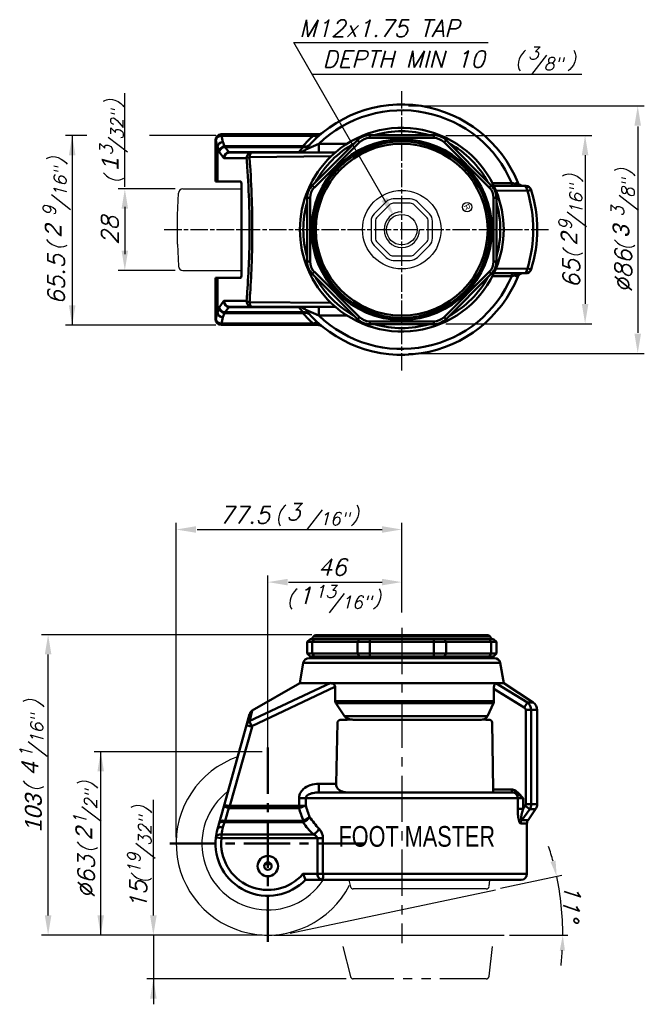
# Model space of a CAD drawing. Header units: millimetres. Extents: x 44 to 259, y 41 to 379.
import ezdxf
from ezdxf.enums import TextEntityAlignment as Align

# ---------------------------------------------------------------- set-up
doc = ezdxf.new("R2010")
doc.units = ezdxf.units.MM
doc.header["$LTSCALE"] = 0.5
for name, pattern in [('AM_ISO08W050', [18, 12, -1.5, 3, -1.5]), ('CENTER', [50.8, 31.75, -6.35, 6.35, -6.35]), ('PHANTOM2', [31.75, 15.875, -3.175, 3.175, -3.175, 3.175, -3.175])]:
    doc.linetypes.add(name, pattern=pattern)
doc.layers.get('0').update_dxf_attribs({"color": 3})
for name, color, linetype, lineweight in [('1', 1, 'CENTER', 50), ('AM_7', 1, 'AM_ISO08W050', 25), ('AM_VIS', 3, 'Continuous', 50)]:
    doc.layers.add(name, color=color, linetype=linetype, lineweight=lineweight)
for name, color, linetype in [('3', 3, 'Continuous'), ('CUSHION', 3, 'Continuous'), ('PLATE', 3, 'Continuous'), ('WHEEL', 3, 'Continuous')]:
    doc.layers.add(name, color=color, linetype=linetype)
doc.styles.add('GDD', font='romans.shx', dxfattribs={"oblique": 15, "height": 2})
doc.styles.add('각인용R', font='swisse.ttf')
doc.styles.add('제품글씨용', font='swisse.ttf')

msp = doc.modelspace()

# ---------------------------------------------------------------- linework, layer by layer
at = {"color": 1}
for p, q in [((170.28, 315.96), (138.5, 371)), ((138.5, 371), (205.31, 371)), ((144.77, 360.16), (237.43, 360.16)), ((80.48, 321.42), (80.48, 353.68)), ((177.86, 349.25), (258.9, 349.25)), ((256.64, 342.22), (256.64, 271.28)), ((67.45, 339.07), (60.14, 339.07)), ((62.4, 339.07), (62.4, 273.95)), ((111.7, 339.07), (89, 339.07)), ((190.77, 339.06), (240.82, 339.06)), ((238.56, 332.28), (238.56, 281.22)), ((97.74, 320.75), (78.22, 320.75)), ((80.48, 314.64), (80.48, 298.38)), ((97.74, 292.75), (78.22, 292.75)), ((190.77, 274.44), (240.82, 274.44)), ((111.7, 273.95), (60.14, 273.95)), ((177.86, 264.25), (258.9, 264.25)), ((98.1, 97.98), (98.1, 206)), ((105.33, 203.74), (168.82, 203.74)), ((175.6, 175.25), (175.6, 206)), ((175.6, 175.25), (175.6, 206)), ((129.6, 116.65), (129.6, 187.93)), ((175.6, 175.25), (175.6, 187.93)), ((136.65, 185.67), (168.82, 185.67)), ((144.76, 167.59), (51.87, 167.59)), ((54.13, 71.19), (54.13, 160.82)), ((127.61, 127.41), (69.94, 127.41)), ((72.2, 64.41), (72.2, 127.41)), ((90.28, 71.19), (90.28, 110.9)), ((209.54, 80.52), (230.55, 84.95)), ((137.24, 65.08), (207.8, 79.96)), ((127.61, 64.41), (51.87, 64.41)), ((127.61, 64.41), (69.94, 64.41)), ((127.61, 64.41), (88.02, 64.41)), ((90.28, 64.41, -79.53), (90.28, 40.64, -79.53)), ((131.6, 64.41), (210.82, 64.41)), ((212.6, 64.41), (232.67, 64.41)), ((156.48, 49.41), (88.02, 49.41))]:
    msp.add_line(p, q, dxfattribs=at)
for p, q in [((100.43, 320.75), (120.56, 320.75)), ((100.43, 292.75), (120.56, 292.75))]:
    msp.add_line(p, q)
for points in [[(185.12, 312.15), (181, 316.27, 0.198912), (178.52, 317.3), (172.69, 317.3, 0.198912), (170.2, 316.27), (166.08, 312.15, 0.198912), (165.05, 309.66), (165.05, 303.83, 0.198912), (166.08, 301.35), (170.2, 297.23, 0.198912), (172.69, 296.2), (178.52, 296.2, 0.198912), (181, 297.23), (185.12, 301.35, 0.198912), (186.15, 303.83), (186.15, 309.66, 0.198912)], [(184.06, 311.09), (179.94, 315.21, 0.198912), (178.52, 315.8), (172.69, 315.8, 0.198912), (171.26, 315.21), (167.14, 311.09, 0.198912), (166.55, 309.66), (166.55, 303.83, 0.198912), (167.14, 302.41), (171.26, 298.29, 0.198912), (172.69, 297.7), (178.52, 297.7, 0.198912), (179.94, 298.29), (184.06, 302.41, 0.198912), (184.65, 303.83), (184.65, 309.66, 0.198912)]]:
    msp.add_lwpolyline(points, format="xyb", close=True)
for radius in [13.5, 5.25]:
    msp.add_circle((175.6, 306.75), radius)
at = {"color": 2}
msp.add_circle((198.05, 314.48), 1.62, dxfattribs=at)
for centre, radius, start, end in [((100.43, 319.25), 1.5, 90, 177.1376), ((100.43, 294.25), 1.5, 182.8624, 270), ((129.6, 95.91), 31.5, 109.2163, 332.9777)]:
    msp.add_arc(centre, radius, start, end)
at = {"color": 5}
msp.add_arc((175.6, 306.75), 6.1, 90, 0, dxfattribs=at)
at = {"color": 1}
for start, end in [(15.0678, 18.2226), (359.8914, 11.9131), (353.6905, 356.8452)]:
    msp.add_arc((134.06, 64.59), 96.83, start, end, dxfattribs=at)
for points in [[(255.51, 342.47), (257.77, 342.47), (256.64, 349.25)], [(61.27, 332.29), (63.53, 332.29), (62.4, 339.07)], [(237.43, 332.28), (239.69, 332.28), (238.56, 339.06)], [(79.35, 313.97), (81.61, 313.97), (80.48, 320.75)], [(170.58, 317.7), (168.62, 316.57), (172.99, 311.27)], [(79.35, 299.53), (81.61, 299.53), (80.48, 292.75)], [(237.43, 281.22), (239.69, 281.22), (238.56, 274.44)], [(61.27, 280.73), (63.53, 280.73), (62.4, 273.95)], [(255.51, 271.03), (257.77, 271.03), (256.64, 264.25)], [(104.88, 204.87), (104.88, 202.62), (98.1, 203.74)], [(168.82, 204.87), (168.82, 202.62), (175.6, 203.74)], [(136.38, 186.8), (136.38, 184.54), (129.6, 185.67)], [(168.82, 186.8), (168.82, 184.54), (175.6, 185.67)], [(53, 160.82), (55.26, 160.82), (54.13, 167.59)], [(71.07, 120.63), (73.33, 120.63), (72.2, 127.41)], [(228.43, 89.97), (226.7, 89.56), (228.81, 84.58)], [(53, 71.19), (55.26, 71.19), (54.13, 64.41)], [(71.07, 71.19), (73.33, 71.19), (72.2, 64.41)], [(89.15, 71.19), (91.41, 71.19), (90.28, 64.41)], [(229.86, 59.11), (231.64, 59.06), (230.9, 64.41)], [(89.15, 42.63), (91.41, 42.63), (90.28, 49.41)]]:
    msp.add_solid(points, dxfattribs=at)
at = {"layer": '1', "linetype": 'CENTER'}
for p, q in [((129.6, 62.15), (129.6, 129.67)), ((95.98, 95.91), (163.22, 95.91))]:
    msp.add_line(p, q, dxfattribs=at)
at = {"layer": '3', "color": 1, "linetype": 'CENTER'}
msp.add_line((175.6, 169.96), (175.6, 61.68), dxfattribs=at)
at = {"layer": 'AM_7'}
for p, q in [((175.6, 258.37), (175.6, 355.12)), ((94.01, 306.75), (226.7, 306.75))]:
    msp.add_line(p, q, dxfattribs=at)
at = {"layer": 'AM_VIS'}
for p, q in [((113.7, 339.5), (113.6, 339.5)), ((113.7, 339.5), (113.7, 339.02)), ((113.7, 339.5), (146.65, 339.5)), ((145.24, 339.02), (113.7, 339.02)), ((146.65, 339.5), (145.24, 339.02)), ((186.58, 339.25), (164.62, 339.25)), ((164.62, 338.25), (164.62, 339.25)), ((164.62, 338.25), (186.58, 338.25)), ((186.58, 339.25), (186.58, 338.25)), ((111.6, 337.5), (111.71, 337.5)), ((111.6, 337.5), (111.6, 323.25)), ((112.27, 335.33), (112.27, 323.25)), ((112.87, 333.51), (112.27, 335.33)), ((114.19, 336.86), (114.66, 335.44)), ((114.96, 335.13), (114.96, 335.46)), ((114.96, 335.46), (141.61, 335.46)), ((114.96, 335.13), (116.19, 333.37)), ((141.61, 335.13), (114.96, 335.13)), ((141.99, 335.37), (141.61, 335.46)), ((141.61, 335.13), (141.61, 335.46)), ((147.13, 336.25), (142.61, 334.32)), ((160.38, 337.49), (144.86, 321.97)), ((145.57, 321.26), (161.09, 336.78)), ((147.13, 336.25), (147.13, 333.25)), ((147.13, 336.25), (156.77, 336.25)), ((161.09, 336.78), (160.38, 337.49)), ((190.82, 337.49), (190.11, 336.78)), ((190.11, 336.78), (205.64, 321.26)), ((206.34, 321.97), (190.82, 337.49)), ((114.45, 331.25), (112.87, 333.51)), ((116.59, 333.25), (116.59, 333.39)), ((116.59, 333.39), (140.25, 333.39)), ((116.59, 333.25), (124.2, 333.25)), ((151.33, 331.96), (123.3, 331.66)), ((152.74, 333.25), (124.2, 333.25)), ((140.42, 333.38), (140.25, 333.39)), ((140.25, 333.25), (140.25, 333.39)), ((122.27, 331.25), (114.45, 331.25)), ((111.6, 323.25), (112.27, 323.25)), ((120.28, 323.25), (112.27, 323.25)), ((120.56, 322.25), (120.56, 291.25)), ((145.57, 321.26), (144.86, 321.97)), ((206.34, 321.97), (205.64, 321.26)), ((213.35, 322.75), (206.73, 322.75)), ((217.68, 321.75), (207.22, 321.75)), ((213.35, 322.75), (213.35, 321.75)), ((214.29, 322.53), (215.41, 322.99)), ((218.16, 321.75), (217.68, 321.75)), ((218.73, 320.07), (207.93, 320.16)), ((220.07, 320.33), (218.73, 320.07)), ((144.1, 317.72), (143.1, 317.72)), ((143.1, 317.72), (143.1, 295.77)), ((144.1, 295.77), (144.1, 317.72)), ((207.1, 317.72), (207.1, 295.77)), ((208.1, 317.72), (207.1, 317.72)), ((208.1, 295.77), (208.1, 317.72)), ((144.1, 295.77), (143.1, 295.77)), ((208.1, 295.77), (207.1, 295.77)), ((145.57, 292.24), (144.86, 291.53)), ((144.86, 291.53), (160.38, 276.01)), ((161.09, 276.71), (145.57, 292.24)), ((205.64, 292.24), (190.11, 276.71)), ((190.82, 276.01), (206.34, 291.53)), ((206.34, 291.53), (205.64, 292.24)), ((217.68, 291.75), (207.22, 291.75)), ((218.73, 293.43), (207.93, 293.33)), ((213.35, 291.75), (213.35, 290.75)), ((215.41, 290.5), (214.29, 290.96)), ((218.16, 291.75), (217.68, 291.75)), ((220.07, 293.16), (218.73, 293.43)), ((112.27, 290.25), (111.6, 290.25)), ((111.6, 290.25), (111.6, 276)), ((112.27, 290.25), (120.28, 290.25)), ((112.27, 290.25), (112.27, 278.16)), ((213.35, 290.75), (206.73, 290.75)), ((112.87, 279.98), (114.45, 282.25)), ((114.45, 282.25), (122.27, 282.25)), ((151.33, 281.55), (123.3, 281.83)), ((112.27, 278.16), (112.87, 279.98)), ((114.66, 278.06), (114.19, 276.64)), ((116.19, 280.13), (114.96, 278.37)), ((114.96, 278.37), (141.61, 278.37)), ((114.96, 278.04), (114.96, 278.37)), ((141.61, 278.04), (114.96, 278.04)), ((124.2, 280.25), (116.59, 280.25)), ((116.59, 280.11), (116.59, 280.25)), ((140.25, 280.11), (116.59, 280.11)), ((152.74, 280.25), (124.2, 280.25)), ((140.25, 280.11), (140.25, 280.25)), ((140.42, 280.12), (140.25, 280.11)), ((141.61, 278.04), (141.61, 278.37)), ((141.99, 278.12), (141.61, 278.04)), ((147.13, 277.25), (142.61, 279.17)), ((147.13, 280.25), (147.13, 277.25)), ((111.71, 276), (111.6, 276)), ((113.6, 274), (113.7, 274)), ((113.7, 274.47), (145.24, 274.47)), ((113.7, 274.47), (113.7, 274)), ((146.65, 274), (113.7, 274)), ((146.65, 274), (145.24, 274.47)), ((156.77, 277.25), (147.13, 277.25)), ((161.09, 276.71), (160.38, 276.01)), ((164.62, 275.25), (164.62, 274.25)), ((186.58, 275.25), (164.62, 275.25)), ((164.62, 274.25), (186.58, 274.25)), ((186.58, 274.25), (186.58, 275.25)), ((190.82, 276.01), (190.11, 276.71)), ((144.1, 166.11), (143.1, 165.11)), ((144.1, 166.11), (145.57, 166.11)), ((145.3, 167.02), (144.6, 166.11)), ((145.57, 166.11), (144.86, 165.11)), ((205.9, 167.02), (145.3, 167.02)), ((161.09, 166.11), (145.57, 166.11)), ((205.11, 167.41), (146.09, 167.41)), ((161.09, 166.11), (160.38, 165.11)), ((161.09, 166.11), (164.62, 166.11)), ((164.62, 166.11), (164.62, 165.11)), ((186.58, 166.11), (164.62, 166.11)), ((186.58, 165.11), (186.58, 166.11)), ((186.58, 166.11), (190.11, 166.11)), ((205.64, 166.11), (190.11, 166.11)), ((190.82, 165.11), (190.11, 166.11)), ((206.34, 165.11), (205.64, 166.11)), ((205.64, 166.11), (207.1, 166.11)), ((205.9, 167.02), (206.6, 166.11)), ((208.1, 165.11), (207.1, 166.11)), ((143.1, 161.11), (143.1, 165.11)), ((144.86, 165.11), (143.1, 165.11)), ((144.86, 165.11), (160.38, 165.11)), ((144.86, 161.11), (144.86, 165.11)), ((160.38, 161.11), (160.38, 165.11)), ((164.62, 165.11), (160.38, 165.11)), ((164.62, 165.11), (186.58, 165.11)), ((164.62, 161.11), (164.62, 165.11)), ((186.58, 161.11), (186.58, 165.11)), ((190.82, 165.11), (186.58, 165.11)), ((190.82, 161.11), (190.82, 165.11)), ((190.82, 165.11), (206.34, 165.11)), ((206.34, 161.11), (206.34, 165.11)), ((208.1, 165.11), (206.34, 165.11)), ((208.1, 161.11), (208.1, 165.11)), ((143.1, 161.11), (144.1, 160.11)), ((143.1, 161.11), (144.86, 161.11)), ((207.46, 159.59), (143.74, 159.59)), ((145.57, 160.11), (144.1, 160.11)), ((160.38, 161.11), (144.86, 161.11)), ((144.86, 161.11), (145.57, 160.11)), ((145.57, 160.11), (161.09, 160.11)), ((160.38, 161.11), (161.09, 160.11)), ((160.38, 161.11), (164.62, 161.11)), ((164.62, 160.11), (161.09, 160.11)), ((186.58, 161.11), (164.62, 161.11)), ((164.62, 161.11), (164.62, 160.11)), ((164.62, 160.11), (186.58, 160.11)), ((186.58, 160.11), (186.58, 161.11)), ((186.58, 161.11), (190.82, 161.11)), ((190.11, 160.11), (186.58, 160.11)), ((190.11, 160.11), (190.82, 161.11)), ((190.11, 160.11), (205.64, 160.11)), ((206.34, 161.11), (190.82, 161.11)), ((205.64, 160.11), (206.34, 161.11)), ((207.1, 160.11), (205.64, 160.11)), ((206.34, 161.11), (208.1, 161.11)), ((207.1, 160.11), (208.1, 161.11)), ((141.78, 157.99), (140.6, 150.91)), ((141.78, 157.99), (209.42, 157.99)), ((209.42, 157.99), (210.6, 150.91)), ((151.23, 151.12), (123.22, 137.89)), ((152.63, 149.68), (124.11, 136.16)), ((140.6, 150.91), (124.26, 141.51)), ((140.6, 150.91), (151.33, 150.91)), ((151.33, 150.91), (207.93, 150.91)), ((152.74, 144.81), (152.74, 149.46)), ((207.22, 149.05), (207.22, 144.81)), ((217.69, 142.63), (207.23, 149.06)), ((218.74, 144.31), (207.93, 150.92)), ((207.93, 150.91), (210.6, 150.91)), ((210.6, 150.91), (220.74, 144.3)), ((207.22, 144.81), (152.74, 144.81)), ((155.9, 139.63), (152.96, 144.03)), ((152.97, 144.04), (207.05, 144.04)), ((207.05, 144.04), (205.01, 139.64)), ((218.73, 144.3), (217.68, 142.62)), ((220.74, 144.3), (218.73, 144.3)), ((123.34, 140.32), (122.27, 136.52)), ((124.27, 141.51), (123.3, 137.71)), ((205.01, 139.64), (155.91, 139.64)), ((218.16, 109.36), (218.16, 141.78)), ((218.16, 141.78), (220.07, 141.78)), ((220.07, 141.78), (220.07, 109.36)), ((220.07, 141.78), (222.1, 141.78)), ((222.1, 109.36), (222.1, 141.78)), ((114.45, 108.56), (122.27, 136.52)), ((124.2, 135.98), (116.59, 108.79)), ((122.27, 136.52), (124.2, 135.98)), ((124.2, 135.98), (123.3, 137.71)), ((153.49, 137.42), (153.04, 116.41)), ((156.79, 138.41), (155.08, 138.41)), ((157.99, 138.52), (156.79, 138.41)), ((159.2, 138.41), (202.92, 138.41)), ((204.43, 138.41), (203.66, 138.52)), ((205.57, 138.41), (204.43, 138.41)), ((207.03, 114.41), (206.68, 137.42)), ((207.03, 114.41), (206.68, 137.42)), ((147.13, 116.41), (153.04, 116.41)), ((147.13, 116.41), (147.13, 113.41)), ((213.35, 113.41), (147.13, 113.41)), ((213.35, 114.41), (207.03, 114.41)), ((213.35, 114.41), (213.35, 113.41)), ((214.62, 114.1), (214.29, 113.25)), ((112.87, 102.9), (114.45, 108.56)), ((116.59, 108.79), (140.25, 108.79)), ((116.59, 108.05), (116.59, 108.79)), ((140.25, 108.05), (140.25, 108.79)), ((140.31, 108.8), (140.31, 111.41)), ((140.31, 111.41), (142.61, 111.41)), ((142.61, 108.98), (140.31, 108.79)), ((140.42, 108.09), (140.31, 108.8)), ((142.61, 111.41), (142.61, 108.99)), ((142.61, 111.41), (215.41, 111.41)), ((215.41, 107.82), (215.41, 111.41)), ((217.27, 111.41), (215.41, 111.41)), ((217.27, 111.41), (217.27, 107.82)), ((217.97, 108.78), (217.27, 107.82)), ((217.97, 108.78), (219.54, 107.63)), ((220.07, 109.36), (218.16, 109.36)), ((222.1, 109.36), (220.07, 109.36)), ((116.19, 108.1), (114.96, 103.71)), ((140.25, 108.05), (116.59, 108.05)), ((140.42, 108.09), (140.25, 108.05)), ((215.41, 107.82), (217.27, 107.82)), ((219.54, 107.63), (216.8, 103.93)), ((218.96, 103.93), (221.56, 107.63)), ((219.54, 107.63), (221.56, 107.63)), ((112.27, 100.76), (112.87, 102.9)), ((114.66, 103.19), (114.19, 101.52)), ((114.96, 103.71), (141.61, 103.71)), ((114.96, 103.16), (114.96, 103.71)), ((141.61, 103.16), (114.96, 103.16)), ((141.61, 103.16), (141.61, 103.71)), ((216.46, 102.78), (218.6, 102.78)), ((218.96, 103.93), (216.8, 103.93)), ((218.6, 85.41), (218.6, 102.78)), ((113.7, 98.97), (145.24, 98.97)), ((113.7, 98.97), (113.7, 97.67)), ((111.71, 97.9), (113.7, 97.67)), ((146.65, 97.67), (113.7, 97.67)), ((146.65, 85.41), (146.65, 97.67)), ((148.54, 97.67), (146.65, 97.67)), ((148.54, 97.67), (148.54, 85.41)), ((141.67, 85.41), (146.65, 85.41)), ((142.56, 83.41), (141.68, 85.41)), ((148.54, 85.41), (146.65, 85.41)), ((218.6, 85.41), (148.54, 85.41)), ((148.48, 83.41), (142.55, 83.41)), ((216.6, 83.41), (148.48, 83.41))]:
    msp.add_line(p, q, dxfattribs=at)
for centre, radius in [((175.6, 306.75), 31), ((175.6, 306.75), 30.3), ((175.6, 306.75), 29.51), ((129.6, 88.11), 3.5), ((129.6, 88.11), 1.3)]:
    msp.add_circle(centre, radius, dxfattribs=at)
for centre, radius, start, end in [((175.6, 306.75), 43, 22.1961, 140.1108), ((175.6, 306.75), 41, 22.9697, 133.9858), ((175.6, 306.75), 35, 22.5442, 133.9017), ((113.6, 337.5), 2, 90, 180), ((175.6, 304.46), 46, 131.2971, 137.6344), ((146.65, 342.5), 3, 270, 308.9975), ((164.62, 333.25), 6, 90, 135), ((164.62, 333.25), 5, 90, 135), ((175.6, 306.75), 33.82, 73.9303, 106.0697), ((186.58, 333.25), 6, 45, 90), ((186.58, 333.25), 5, 45, 90), ((175.6, 303.96), 46, 137.3716, 140.2269), ((141.62, 334.29), 0.834, 80.6745, 90.5032), ((142.17, 337.5), 2.42, 260.0856, 316.1027), ((142.57, 337.24), 1.95, 252.6352, 313.6377), ((175.6, 306.75), 33.82, 118.9303, 151.0697), ((175.6, 306.75), 33.82, 28.9303, 61.0697), ((140.31, 336.25), 3, 270, 320.1108), ((140.56, 336.07), 2.69, 267.0225, 319.545), ((175.6, 306.75), 35, 133.9017, 226.0983), ((149.1, 317.72), 6, 135, 180), ((202.1, 317.72), 6, 0, 45), ((212.83, 318.35), 4.43, 70.7961, 83.2365), ((217.06, 327.02), 5.28, 238.2922, 272.2227), ((217.27, 323.75), 2, 202.1961, 270), ((218.16, 319.75), 2, 16.9858, 90), ((149.1, 317.72), 5, 135, 180), ((202.1, 317.72), 5, 0, 45), ((175.6, 306.75), 35, 337.4558, 22.5442), ((175.6, 306.75), 45.14, 342.8338, 17.1662), ((175.6, 306.75), 46.5, 343.0142, 16.9858), ((175.6, 306.75), 33.82, 163.9303, 196.0697), ((175.6, 306.75), 33.82, 343.9303, 16.0697), ((149.1, 295.77), 6, 180, 225), ((149.1, 295.77), 5, 180, 225), ((202.1, 295.77), 5, 315, 0), ((202.1, 295.77), 6, 315, 0), ((175.6, 306.75), 35, 226.0983, 337.4558), ((212.83, 295.15), 4.43, 276.7635, 289.204), ((217.06, 286.47), 5.28, 87.7773, 121.7078), ((217.27, 289.75), 2, 90, 157.8039), ((218.16, 293.75), 2, 270, 343.0142), ((175.6, 306.75), 43, 219.8892, 337.8039), ((175.6, 306.75), 33.82, 208.9303, 241.0697), ((175.6, 306.75), 41, 226.0142, 337.0303), ((175.6, 306.75), 33.82, 298.9303, 331.0697), ((175.6, 309.53), 46, 219.7731, 222.6284), ((140.31, 277.25), 3, 39.8892, 90), ((140.56, 277.42), 2.69, 40.455, 92.9775), ((141.62, 279.2), 0.834, 269.4968, 279.3255), ((175.6, 309.03), 46, 222.3656, 228.7029), ((142.17, 275.99), 2.43, 43.9037, 99.908), ((142.57, 276.26), 1.95, 46.3715, 107.3556), ((113.6, 276), 2, 180, 270), ((146.65, 271), 3, 51.0025, 90), ((164.62, 280.25), 6, 225, 270), ((164.62, 280.25), 5, 225, 270), ((175.6, 306.75), 33.82, 253.9303, 286.0697), ((186.58, 280.25), 5, 270, 315), ((186.58, 280.25), 6, 270, 315), ((146.09, 166.41), 1, 90, 142.4314), ((205.11, 166.41), 1, 37.5686, 90), ((143.74, 157.59), 2, 90, 168.6901), ((207.46, 157.59), 2, 11.3099, 90), ((151.38, 149.55), 1.36, 356.1212, 92.0826), ((154.16, 144.83), 1.42, 180.6262, 213.5146), ((205.39, 144.81), 1.83, 335.1021, 359.9225), ((217.17, 141.78), 0.99, 0.4394, 58.6393), ((217.06, 141.79), 3.01, 359.8988, 56.3656), ((219.1, 141.78), 3, 0, 56.8887), ((125.26, 139.78), 2, 119.9108, 164.3664), ((158.42, 141.79), 3.3, 220.6888, 262.6344), ((203.07, 140.6), 2.16, 285.7472, 333.7079), ((159.18, 144.92), 6.51, 259.5398, 270.1746), ((202.92, 140.97), 2.56, 269.9571, 286.7167), ((205.62, 137.35), 1.06, 4.1381, 92.8235), ((213.44, 112.06), 2.35, 60.0585, 92.2976), ((213.33, 110.46), 2.95, 71.0857, 89.6335), ((211.92, 106.09), 7.54, 44.8675, 71.7181), ((200.12, 97.17), 22.29, 39.7094, 49.417), ((140.25, 109.18), 0.385, 269.9209, 278.8435), ((138.64, 115.55), 7.67, 283.3981, 301.1644), ((217.19, 109.36), 0.97, 323.6168, 359.8922), ((217.05, 109.35), 3.03, 325.3968, 0.0292), ((219.1, 109.36), 3, 325.008, 0), ((139.63, 109.97), 6.59, 288.8603, 310.69), ((139.63, 107.98), 5.23, 296.809, 325.0472), ((129.6, 97.21), 16, 164.3664, 173.6672), ((141.62, 104.07), 0.353, 269.04, 292.7914), ((141.12, 105), 1.91, 284.9955, 297.2048), ((220.6, 102.78), 2, 145.008, 180), ((129.6, 95.91), 18, 164.3664, 173.6672), ((143.68, 97.58), 4.86, 1.1006, 43.2275), ((129.6, 95.91), 18, 173.6672, 316.017), ((129.6, 95.91), 16, 173.6672, 318.9855), ((129.6, 89.91), 1.3, 223.8131, 316.1869), ((148.55, 85.31), 1.9, 176.844, 268.0168), ((135.74, 84.79), 12.81, 353.8139, 2.769), ((216.6, 85.41), 2, 270, 0)]:
    msp.add_arc(centre, radius, start, end, dxfattribs=at)
at = {"layer": 'AM_VIS', "extrusion": (0, 0, -1)}
for centre, major_axis, ratio, start_param, end_param in [((113.7, 337.5), (0, 2), 0.993898, 4.712389, 6.283185), ((113.7, 337.5), (1.98, 0.26), 0.75923, 3.311897, 4.811195), ((129.6, 340.52), (16, 0), 0.85, 2.868734, 3.031065), ((145.24, 341.31), (-1.98, 2.25), 0.613276, 3.141593, 4.102906), ((129.6, 339), (18, 0), 0.755556, 2.868734, 3.031065), ((114.19, 335.33), (1.9, 0.63), 0.745188, 3.557603, 4.952969), ((114.79, 333.51), (1.39, 1.51), 0.897719, 4.021355, 5.416721), ((114.79, 333.51), (1.87, 0.77), 0.772758, 3.633953, 5.029319), ((118.06, 327.32), (-3.87, 7.97), 0.428624, 0.13025, 0.205428), ((114.66, 336.96), (-0.31, 1.98), 0.179692, 3.546895, 3.860237), ((118.06, 328.85), (-3.43, 6.22), 0.262221, 0.098071, 0.173249), ((141.76, 336.97), (0.35, 1.97), 0.396964, 2.445682, 2.72501), ((116.38, 331.25), (0.04, 2.13), 0.902624, 4.697092, 6.167636), ((116.38, 331.25), (1.23, 1.67), 0.896904, 4.129313, 5.599857), ((119.39, 329.39), (-4.74, 3.19), 0.509311, 0.54727, 0.647523), ((116.19, 335.23), (-0.21, 1.99), 0.250168, 3.169453, 3.535271), ((119.39, 331.25), (-3.54, 1.72), 0.287182, 0.433378, 0.53363), ((124.2, 331.25), (0, 2), 0.963004, -1.570796, 0), ((124.2, 331.25), (1.99, 0.16), 0.277336, 3.425895, 4.266421), ((124.2, 331.25), (0, 2), 0.460866, -1.354564, 0), ((140.31, 335.25), (0, 2), 0.154959, 2.774267, 3.141593), ((120.28, 322.25), (0, 1), 0.279838, 0, 1.570796), ((217.68, 319.75), (0, 2), 0.528852, 0, 1.408862), ((120.28, 291.25), (0, 1), 0.279838, 1.570796, 3.141593), ((217.68, 293.75), (0, 2), 0.528852, 1.732731, 3.141593), ((116.38, 282.25), (-1.23, 1.67), 0.896904, 3.824921, 5.295465), ((116.38, 282.25), (-0.04, 2.13), 0.902624, 3.257142, 4.727686), ((124.2, 282.25), (0, 2), 0.963004, 3.141593, 4.712389), ((124.2, 282.25), (-1.99, 0.16), 0.277336, -1.124828, -0.284303), ((124.2, 282.25), (0, 2), 0.460866, 3.141593, 4.496156), ((129.6, 274.5), (-18, 0), 0.755556, 0.110528, 0.272859), ((114.19, 278.16), (-1.9, 0.63), 0.745188, 4.471809, 5.867175), ((114.79, 279.98), (-1.87, 0.77), 0.772758, 4.395459, 5.790825), ((114.79, 279.98), (-1.39, 1.51), 0.897719, 4.008057, 5.403423), ((114.66, 276.54), (0.31, 1.98), 0.179692, -0.718644, -0.405302), ((118.06, 286.17), (3.87, 7.97), 0.428624, 2.936165, 3.011343), ((118.06, 284.65), (3.43, 6.22), 0.262221, 2.968344, 3.043522), ((116.19, 278.27), (0.21, 1.99), 0.250168, -0.393678, -0.027861), ((119.39, 284.11), (4.74, 3.19), 0.509311, 2.49407, 2.594322), ((119.39, 282.25), (3.54, 1.72), 0.287182, 2.607963, 2.708215), ((140.31, 278.25), (0, 2), 0.154959, 0, 0.367326), ((141.76, 276.52), (-0.35, 1.97), 0.396964, 0.416583, 0.69591), ((113.7, 276), (-1.98, 0.26), 0.75923, 4.613583, 6.112881), ((113.7, 276), (0, 2), 0.993898, 3.141593, 4.712389), ((129.6, 272.97), (-16, 0), 0.85, 0.110528, 0.272859), ((145.24, 272.19), (1.98, 2.25), 0.613276, -0.961314, 0), ((124.2, 135.98), (-1.93, 0.54), 0.957633, 0, 0.840526), ((213.56, 111.41), (0, 2), 0.925896, 0.401472, 1.570796), ((116.38, 108.02), (1.93, -0.54), 0.371884, 3.141593, 4.612137), ((116.38, 108.02), (-1.93, 0.54), 0.012428, 0, 1.470544), ((116.19, 108.85), (0.5, 1.94), 0.100067, 1.572668, 1.938485), ((119.39, 118.79), (-3.03, -10), 0.190305, 6.171753, 6.272006), ((175.6, 182.74), (0, -115), 0.373913, 0.828259, 0.874599), ((119.39, 118.05), (-3.3, -9.92), 0.380029, 6.15757, 6.257822), ((175.6, 181.62), (0, -115), 0.4, 0.826791, 0.876624), ((175.6, 141.57), (0, -54.12), 0.794565, 0.72077, 0.828259), ((114.19, 100.22), (-1.93, 0.54), 0.63341, 0, 1.395366), ((114.79, 102.36), (1.93, -0.54), 0.658984, 3.141593, 4.536959), ((114.79, 102.36), (-1.93, 0.54), 0.385029, 0, 1.395366), ((114.66, 104.48), (0.36, 1.97), 0.152738, 1.947863, 2.261205), ((118.06, 112.73), (-3.67, -9.47), 0.38364, 6.135634, 6.210812), ((118.06, 114.03), (-3.3, -10.31), 0.181051, 6.179982, 6.25516), ((175.6, 139.63), (0, -54.12), 0.85, 0.72077, 0.831377), ((141.76, 104.48), (-0.8, 1.83), 0.158786, 4.086092, 4.36542), ((218.36, 102.78), (0, 2), 0.950221, 4.712389, 5.323115), ((113.7, 97.67), (-1.99, 0.22), 0.645345, 0, 1.499298), ((145.24, 100.91), (2.16, 2.09), 0.521284, 1.076654, 2.037968)]:
    msp.add_ellipse(centre, major_axis=major_axis, ratio=ratio, start_param=start_param, end_param=end_param, dxfattribs=at)
at = {"layer": 'AM_VIS'}
for points, knots in [([(123.3, 331.68), (123.37, 330.7), (123.44, 329.71), (123.8, 324.32), (124.02, 319.82), (124.22, 312.45), (124.26, 309.6), (124.26, 305.32), (124.25, 303.9), (124.2, 300.2), (124.15, 297.93), (123.94, 292.05), (123.75, 288.46), (123.45, 283.9), (123.38, 282.86), (123.3, 281.82)], [8.702386, 8.702386, 8.702386, 8.702386, 11.725288, 11.725288, 25.125616, 25.125616, 33.500822, 33.500822, 37.688425, 37.688425, 44.388589, 44.388589, 55.108852, 55.108852, 58.299258, 58.299258, 58.299258, 58.299258]), ([(122.27, 331.25), (122.35, 330.28), (122.43, 329.31), (122.82, 324), (123.06, 319.58), (123.29, 312.34), (123.34, 309.54), (123.34, 305.35), (123.33, 303.96), (123.27, 300.33), (123.2, 298.09), (122.97, 292.32), (122.76, 288.8), (122.44, 284.3), (122.36, 283.27), (122.27, 282.25)], [8.702386, 8.702386, 8.702386, 8.702386, 11.725288, 11.725288, 25.125616, 25.125616, 33.500822, 33.500822, 37.688425, 37.688425, 44.388589, 44.388589, 55.108852, 55.108852, 58.299258, 58.299258, 58.299258, 58.299258]), ([(207.93, 150.91), (207.84, 150.91), (207.74, 150.87), (207.58, 150.69), (207.5, 150.57), (207.38, 150.27), (207.33, 150.09), (207.27, 149.76), (207.25, 149.63), (207.23, 149.34), (207.22, 149.2), (207.22, 149.05)], [0, 0, 0, 0, 0.705829, 0.705829, 1.350908, 1.350908, 1.999792, 1.999792, 2.419645, 2.419645, 2.860534, 2.860534, 2.860534, 2.860534]), ([(153.49, 137.42), (153.49, 137.47), (153.5, 137.52), (153.53, 137.63), (153.55, 137.68), (153.6, 137.79), (153.65, 137.85), (153.74, 137.96), (153.8, 138.01), (153.92, 138.1), (154.01, 138.16), (154.18, 138.24), (154.28, 138.28), (154.47, 138.34), (154.59, 138.37), (154.84, 138.4), (154.97, 138.41), (155.08, 138.41)], [0.01354, 0.01354, 0.01354, 0.01354, 0.158839, 0.158839, 0.317677, 0.317677, 0.519759, 0.519759, 0.72184, 0.72184, 0.990439, 0.990439, 1.259039, 1.259039, 1.604495, 1.604495, 1.949952, 1.949952, 1.949952, 1.949952]), ([(140.31, 111.41), (140.31, 111.64), (140.33, 111.87), (140.43, 112.46), (140.55, 112.81), (140.96, 113.66), (141.33, 114.14), (142.43, 115.18), (143.28, 115.64), (145.12, 116.27), (146.13, 116.41), (147.13, 116.41)], [-9.332889, -9.332889, -9.332889, -9.332889, -8.649315, -8.649315, -7.555597, -7.555597, -5.805649, -5.805649, -3.005732, -3.005732, 0, 0, 0, 0]), ([(153.04, 116.41), (153.04, 116.4), (153.04, 116.39), (153.04, 116.28), (153.05, 116.17), (153.07, 115.96), (153.09, 115.86), (153.17, 115.55), (153.24, 115.36), (153.39, 115.07), (153.46, 114.96), (153.61, 114.74), (153.7, 114.64), (153.97, 114.36), (154.18, 114.2), (154.88, 113.75), (155.49, 113.56), (156.44, 113.43), (156.75, 113.41), (157.06, 113.41)], [7.144934, 7.144934, 7.144934, 7.144934, 7.175965, 7.175965, 7.477282, 7.477282, 7.778598, 7.778598, 8.381232, 8.381232, 8.800902, 8.800902, 9.220573, 9.220573, 10.059914, 10.059914, 12.224483, 12.224483, 13.261198, 13.261198, 13.261198, 13.261198]), ([(142.61, 111.41), (142.61, 111.5), (142.62, 111.59), (142.69, 111.83), (142.76, 111.97), (143.02, 112.31), (143.24, 112.5), (143.95, 112.92), (144.5, 113.1), (145.72, 113.35), (146.42, 113.41), (147.13, 113.41)], [-9.332889, -9.332889, -9.332889, -9.332889, -8.649315, -8.649315, -7.555597, -7.555597, -5.805649, -5.805649, -3.005732, -3.005732, 0, 0, 0, 0]), ([(206.55, 113.41), (206.62, 113.41), (206.7, 113.44), (206.82, 113.56), (206.87, 113.64), (206.96, 113.83), (206.99, 113.94), (207.03, 114.17), (207.03, 114.29), (207.03, 114.41)], [0, 0, 0, 0, 0.482361, 0.482361, 0.918463, 0.918463, 1.308999, 1.308999, 1.670863, 1.670863, 1.670863, 1.670863]), ([(216.46, 102.78), (216.41, 102.78), (216.36, 102.8), (216.23, 102.88), (216.15, 102.98), (215.95, 103.33), (215.85, 103.64), (215.63, 104.55), (215.54, 105.2), (215.44, 106.51), (215.41, 107.17), (215.41, 107.82)], [-6.584271, -6.584271, -6.584271, -6.584271, -6.084872, -6.084872, -5.285835, -5.285835, -4.007376, -4.007376, -1.961841, -1.961841, 0, 0, 0, 0]), ([(216.8, 103.93), (216.77, 103.91), (216.74, 103.91), (216.66, 103.95), (216.63, 104.02), (216.58, 104.26), (216.58, 104.48), (216.64, 105.18), (216.73, 105.69), (216.97, 106.74), (217.11, 107.28), (217.27, 107.82)], [-6.584271, -6.584271, -6.584271, -6.584271, -6.084872, -6.084872, -5.285835, -5.285835, -4.007376, -4.007376, -1.961841, -1.961841, 0, 0, 0, 0]), ([(145.24, 98.97), (145.34, 98.93), (145.43, 98.89), (145.67, 98.78), (145.8, 98.7), (146.13, 98.5), (146.31, 98.36), (146.57, 98.04), (146.65, 97.86), (146.65, 97.67)], [0, 0, 0, 0, 0.480363, 0.480363, 1.248945, 1.248945, 2.478675, 2.478675, 3.842906, 3.842906, 3.842906, 3.842906])]:
    msp.add_open_spline(points, degree=3, knots=knots, dxfattribs=at)
for points in [[(214.62, 321.75), (214.44, 321.75), (214.31, 322.06), (214.29, 322.53)], [(214.29, 290.96), (214.31, 291.44), (214.44, 291.75), (214.62, 291.75)]]:
    msp.add_rational_spline(points, [1, 0.838336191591, 0.838336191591, 1], degree=3, dxfattribs=at)
at = {"layer": 'CUSHION', "ltscale": 2}
for p, q in [((157.41, 83.29), (157.99, 81.03)), ((205.58, 81.17), (205.84, 83.29)), ((204.6, 80.29), (158.96, 80.29))]:
    msp.add_line(p, q, dxfattribs=at)
at = {"layer": 'CUSHION', "color": 1, "linetype": 'PHANTOM2', "ltscale": 2}
for p, q in [((155.32, 60.48), (157.99, 50.16)), ((205.58, 50.29), (206.81, 60.48)), ((204.6, 49.41), (158.96, 49.41))]:
    msp.add_line(p, q, dxfattribs=at)
at = {"layer": 'CUSHION', "ltscale": 2}
for centre, start, end in [((158.96, 81.28), 194.5002, 270), ((204.6, 81.28), 270, 353.1672)]:
    msp.add_arc(centre, 0.995, start, end, dxfattribs=at)
at = {"layer": 'CUSHION', "color": 1, "linetype": 'PHANTOM2', "ltscale": 2}
for centre, start, end in [((158.96, 50.4), 194.5002, 270), ((204.6, 50.4), 270, 353.1672)]:
    msp.add_arc(centre, 0.995, start, end, dxfattribs=at)
at = {"layer": 'Defpoints', "color": 1, "linetype": 'ByBlock', "ltscale": 2}
msp.add_point((203.31, 49.41), dxfattribs=at)
at = {"layer": 'WHEEL'}
for p, q in [((98.55, 311.72), (98.93, 319.32)), ((98.55, 301.78), (98.55, 311.72)), ((98.55, 301.78), (98.93, 294.17))]:
    msp.add_line(p, q, dxfattribs=at)
msp.add_arc((129.6, 95.73), 22.67, 127.1453, 326.7533, dxfattribs=at)

# ---------------------------------------------------------------- texts
at = {"color": 4, "style": 'GDD', "oblique": 15}
for s, height, p in [('M12x1.75 TAP', 5.7842, (140.37, 372.99)), ('3', 4.34, (218.94, 365.23, -6.3)), ('DEPTH MIN 10', 5.7842, (148.37, 362.42)), ('(', 4.63, (214.46, 362.86, -0.22)), ('/8"', 4.338, (220.22, 361.53, -6.3)), (')', 4.63, (232.62, 362.86, -0.22)), ('(', 4.63, (132.11, 206.6, 7.01)), ('3', 5.78, (135.88, 206.92)), ('/16"', 4.338, (143.1, 205.28, 0.93)), (')', 4.63, (158.11, 206.6, 7.01)), ('(', 4.63, (136.05, 177.89, 7.01)), ('1', 5.78, (139.81, 178.21)), ('13', 4.338, (145.64, 180.27, 0.93)), (')', 4.63, (165.71, 177.89, 7.01)), ('/16"', 4.338, (150.7, 176.57, 0.93))]:
    msp.add_text(s, height=height, dxfattribs=at).set_placement(p)
for s, height, p in [(')', 4.63, (78.63, 348.81, 7.01)), ('/32"', 4.338, (79.96, 333.44, 0.93)), ('3', 4.34, (76.26, 332.16, 0.93)), (')', 4.63, (59.09, 329.1, 7.01)), ('/16"', 4.338, (60.42, 313.74, 0.93)), (')', 4.63, (236.27, 323.16, 7.01)), (')', 4.63, (254.14, 325.1, 7.01)), ('(', 4.63, (78.63, 322.66, 7.01)), ('/8"', 4.338, (255.46, 313.49, 0.93)), ('/16"', 4.338, (237.59, 307.8, 0.93)), ('9', 4.34, (56.72, 311.32, 0.93)), ('3', 4.34, (251.89, 311.12, 0.93)), ('9', 4.34, (233.89, 306.51, 0.93)), ('(', 4.63, (59.09, 299.69, 7.01)), ('(', 4.63, (254.14, 299.61, 7.01)), ('(', 4.63, (236.27, 297.01, 7.01)), (')', 4.63, (51.08, 142.68, 7.01)), ('/16"', 4.338, (52.41, 125.86, 0.93)), ('1', 4.34, (48.71, 125.15, 0.93)), ('(', 4.63, (51.08, 113.71, 7.01)), (')', 4.63, (69.6, 114.65, 7.01)), ('/2"', 4.338, (70.92, 103.53, 0.93)), ('1', 4.34, (67.22, 102.24, 0.93)), (')', 4.63, (88.15, 106.26, 7.01)), ('/32"', 4.338, (89.48, 90.89, 0.93)), ('(', 4.63, (69.6, 92.75, 7.01)), ('19', 4.338, (85.78, 85.33, 0.93)), ('(', 4.63, (88.15, 82.16, 7.01))]:
    msp.add_text(s, height=height, rotation=90, dxfattribs=at).set_placement(p)
at = {"color": 2, "style": '각인용R'}
msp.add_text('R', height=1.95, rotation=300, dxfattribs=at).set_placement((198.05, 314.48), align=Align.MIDDLE_CENTER)
at = {"color": 4, "attachment_point": 5, "style": 'GDD'}
for s, insert, char_height, rotation in [('{\\f??|b0|i0|c0|p49;1}', (75.42, 329.12), 5.7842, 90), ('{\\f??|b0|i0|c0|p49;2}', (55.88, 306.15), 5.7842, 90), ('28', (75.33, 306.51), 5.784, 90), ('{\\f??|b0|i0|c0|p49;3}', (250.93, 306.07), 5.7842, 90), ('{\\f??|b0|i0|c0|p49;2}', (233.06, 303.47), 5.7842, 90), ('%%C86', (251.71, 292.48), 5.784, 90), ('65.5', (56.9, 289.65), 5.784, 90), ('65', (233.84, 291.64), 5.784, 90), ('{\\f??|b0|i0|c0|p49;4}', (47.87, 121.54), 5.7842, 90), ('{\\f??|b0|i0|c129|p49;103}', (49.1, 106.19), 5.7842, 90), ('{\\f??|b0|i0|c0|p49;2}', (66.39, 99.2), 5.7842, 90), ('%%c63', (67.18, 84.43), 5.784, 90), ('15', (85.13, 78.22), 5.784, 90), ('11%%D', (233.95, 75.6), 5.686, 266)]:
    msp.add_mtext(s, dxfattribs=dict(at, insert=insert, char_height=char_height, rotation=rotation))
at = {"color": 4, "char_height": 5.784, "attachment_point": 5, "style": 'GDD'}
for s, insert in [('77.5', (121.63, 208.7)), ('46', (151.71, 190.82))]:
    msp.add_mtext(s, dxfattribs=dict(at, insert=insert))
at = {"layer": 'PLATE', "color": 4, "ltscale": 2, "style": '제품글씨용', "width": 0.75}
msp.add_text('FOOT MASTER', height=7.108, dxfattribs=at).set_placement((180.75, 98.32), align=Align.MIDDLE_CENTER)

doc.saveas('drawing.dxf')
